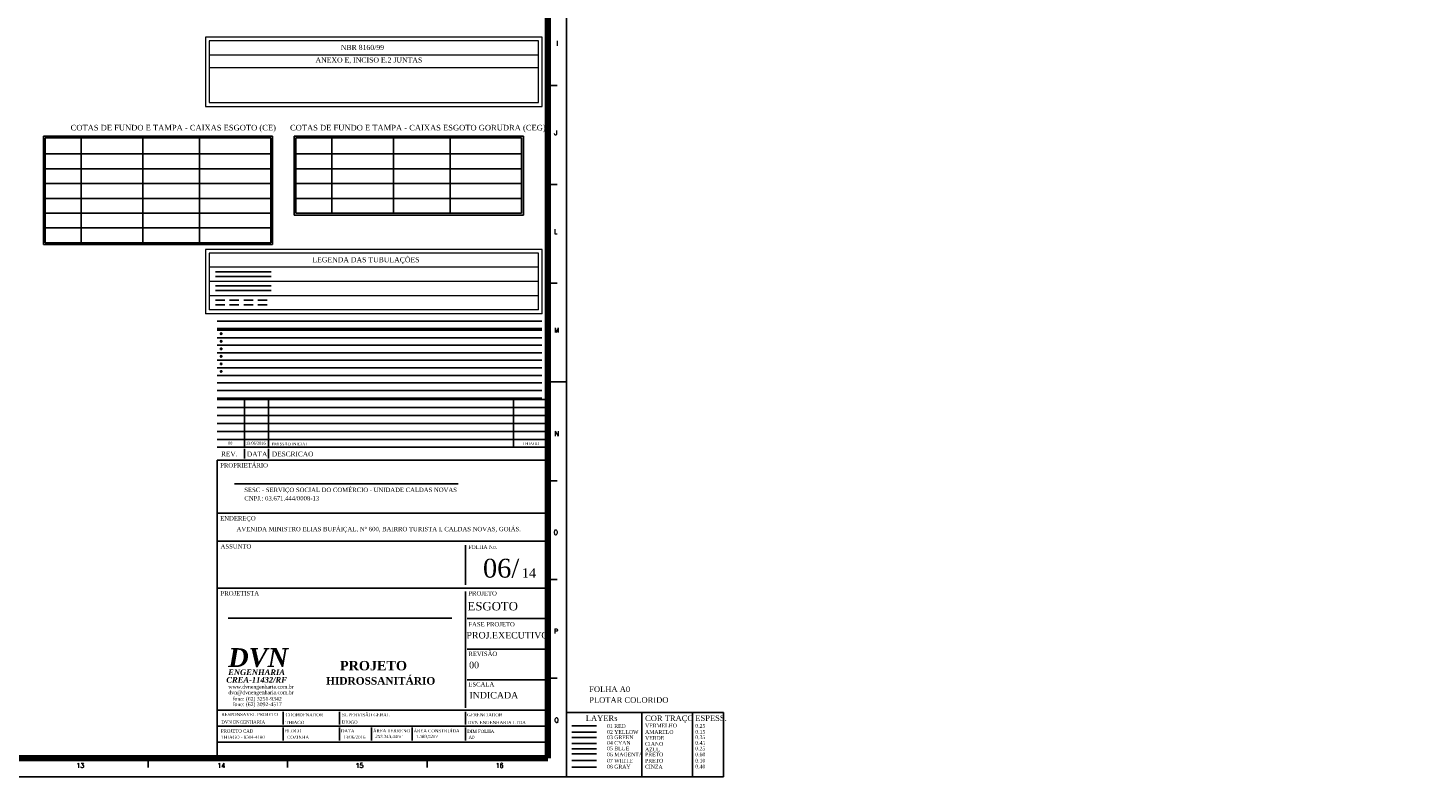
# Model space of a CAD drawing. Header units: millimetres. Extents: x 335 to 739279, y -1 to 84.
# Tile 242 of 244: x 425 to 500, y -1 to 39. Entities that reach past the tile are written whole.
import ezdxf

# ---------------------------------------------------------------- set-up
doc = ezdxf.new("R2010")
doc.units = ezdxf.units.MM
doc.header["$MEASUREMENT"] = 0
doc.linetypes.add('Dashed', pattern=[0.75, 0.5, -0.25])
for name, color, linetype in [('2', 7, 'Continuous'), ('224', 1, 'Continuous'), ('229', 3, 'Continuous'), ('250', 4, 'Continuous'), ('255', 7, 'Continuous'), ('3', 1, 'Continuous'), ('5', 5, 'Continuous'), ('8', 3, 'Continuous'), ('Margem', 4, 'Continuous'), ('Selo', 2, 'Continuous'), ('TEXTO', 7, 'Continuous'), ('TEXTO CARIMBO', 7, 'Continuous')]:
    doc.layers.add(name, color=color, linetype=linetype)
doc.layers.add('Nível 1', color=7, linetype='Continuous', lineweight=5)
doc.layers.add('Textos', color=7, linetype='Continuous', lineweight=5)
doc.styles.add('ROMANS', font='ROMANS')
doc.styles.add('TimesNewRoman', font='times.ttf')
doc.styles.add('TimesNewRomanN', font='timesbd.ttf')
doc.styles.add('TimesNewRomanNI', font='timesbi.ttf')

msp = doc.modelspace()

# ---------------------------------------------------------------- linework, layer by layer
at = {"color": 1}
for p, q in [((438.486, 33.599), (426.286, 33.599)), ((426.286, 33.599), (426.287, 27.818)), ((438.486, 33.599), (438.486, 27.818)), ((451.829, 33.599), (439.629, 33.599)), ((439.629, 33.599), (439.629, 29.394)), ((451.829, 33.599), (451.829, 29.394)), ((426.386, 33.499), (426.386, 27.918)), ((438.386, 33.499), (426.386, 33.499)), ((438.386, 33.499), (438.386, 27.918)), ((439.729, 33.499), (439.728, 29.494)), ((451.729, 33.499), (439.729, 33.499)), ((451.729, 33.499), (451.729, 29.494)), ((451.829, 29.394), (439.629, 29.394)), ((451.729, 29.494), (439.729, 29.494)), ((438.486, 27.818), (426.286, 27.818)), ((438.386, 27.918), (426.386, 27.918)), ((455.725, 2.21), (454.405, 2.21))]:
    msp.add_line(p, q, dxfattribs=at)
at = {"color": 7}
for p, q in [((428.296, 33.499), (428.296, 27.918)), ((431.583, 33.499), (431.583, 27.918)), ((434.601, 33.499), (434.601, 27.918)), ((441.638, 33.499), (441.638, 29.494)), ((444.925, 33.499), (444.925, 29.494)), ((447.943, 33.499), (447.943, 29.494)), ((438.386, 32.646), (426.386, 32.646)), ((451.729, 32.646), (439.729, 32.646)), ((438.386, 31.858), (426.386, 31.858)), ((451.729, 31.858), (439.729, 31.858)), ((438.386, 31.07), (426.386, 31.07)), ((451.729, 31.07), (439.729, 31.07)), ((438.386, 30.282), (426.386, 30.282)), ((451.729, 30.282), (439.729, 30.282)), ((438.386, 29.494), (426.386, 29.494)), ((438.386, 28.706), (426.386, 28.706))]:
    msp.add_line(p, q, dxfattribs=at)
at = {"linetype": 'Continuous'}
for p, q in [((435.535, 22.867), (452.816, 22.867)), ((435.535, 22.465), (452.816, 22.465)), ((435.535, 22.064), (452.816, 22.064)), ((435.535, 21.662), (452.816, 21.662)), ((435.535, 21.26), (452.816, 21.26)), ((435.534, 20.457), (452.816, 20.457)), ((435.535, 20.859), (452.816, 20.859)), ((435.534, 20.056), (452.816, 20.056)), ((435.534, 19.654), (452.816, 19.654))]:
    msp.add_line(p, q, dxfattribs=at)
at = {"color": 6}
for p, q in [((453.134, 16.351), (435.534, 16.351)), ((435.534, 16.351), (435.534, 0.487)), ((453.134, 13.535), (435.534, 13.535)), ((453.134, 12.034), (435.534, 12.034)), ((448.758, 11.818), (448.758, 9.71)), ((453.134, 9.54), (435.534, 9.54)), ((448.758, 9.356), (448.758, 3.176)), ((453.134, 7.915), (448.833, 7.915)), ((453.134, 6.29), (448.833, 6.29)), ((453.134, 4.665), (448.833, 4.665)), ((453.134, 3.04), (435.534, 3.04)), ((439.053, 2.955), (439.053, 2.274)), ((442.039, 2.955), (442.039, 2.274)), ((448.758, 2.955), (448.758, 2.274)), ((453.134, 2.189), (435.534, 2.189)), ((439.053, 2.114), (439.053, 1.433)), ((442.039, 2.114), (442.039, 1.433)), ((443.747, 2.114), (443.747, 1.433)), ((445.908, 2.114), (445.908, 1.433)), ((448.756, 2.114), (448.756, 1.433)), ((453.134, 1.338), (435.534, 1.338)), ((455.725, 0.712), (454.405, 0.712))]:
    msp.add_line(p, q, dxfattribs=at)
at = {"color": 2}
msp.add_line((455.725, 1.88), (454.405, 1.88), dxfattribs=at)
at = {"color": 3}
msp.add_line((455.725, 1.588), (454.405, 1.588), dxfattribs=at)
at = {"color": 4}
msp.add_line((455.725, 1.27), (454.405, 1.27), dxfattribs=at)
at = {"color": 5}
msp.add_line((455.725, 0.979), (454.405, 0.979), dxfattribs=at)
msp.add_line((455.725, 0.369), (454.405, 0.369))
at = {"color": 8}
msp.add_line((455.725, 0.014), (454.405, 0.014), dxfattribs=at)
for centre in [(435.748, 23.079), (435.748, 22.677), (435.748, 22.275), (435.748, 21.874), (435.748, 21.071), (435.748, 21.472)]:
    msp.add_circle(centre, 0.0396)
at = {"layer": '2'}
msp.add_line((435.535, 23.269), (452.816, 23.269), dxfattribs=at)
at = {"layer": '224'}
for p, q in [((453.134, 17.032), (435.534, 17.032)), ((436.994, 16.949), (436.994, 16.438)), ((438.271, 16.949), (438.271, 16.438))]:
    msp.add_line(p, q, dxfattribs=at)
at = {"layer": '255'}
msp.add_line((435.535, 23.74), (452.816, 23.74), dxfattribs=at)
at = {"layer": '3', "color": 1}
for p, q in [((435.447, 26.38), (438.408, 26.38)), ((435.447, 26.127), (438.408, 26.127))]:
    msp.add_line(p, q, dxfattribs=at)
at = {"layer": '3', "color": 5, "linetype": 'Continuous'}
for p, q in [((435.447, 25.624), (438.408, 25.624)), ((435.447, 25.371), (438.408, 25.371))]:
    msp.add_line(p, q, dxfattribs=at)
at = {"layer": '3', "color": 1, "linetype": 'Dashed'}
for p, q in [((435.447, 24.868), (438.408, 24.868)), ((435.447, 24.614), (438.408, 24.614))]:
    msp.add_line(p, q, dxfattribs=at)
at = {"layer": '5', "color": 1}
for p, q in [((453.134, 19.585), (435.534, 19.585)), ((436.994, 19.585), (436.994, 17.032)), ((438.271, 19.585), (438.271, 17.032)), ((451.297, 19.585), (451.297, 17.032)), ((453.134, 19.16), (435.534, 19.16)), ((453.134, 18.734), (435.534, 18.734)), ((453.134, 18.308), (435.534, 18.308)), ((453.134, 17.883), (435.534, 17.883)), ((453.134, 17.457), (435.534, 17.457))]:
    msp.add_line(p, q, dxfattribs=at)
at = {"layer": '8'}
msp.add_line((435.535, 23.349), (452.816, 23.349), dxfattribs=at)
at = {"layer": 'Margem', "color": 1}
for p, q in [((454.134, -0.513), (454.134, 83.587)), ((453.134, 36.281), (453.634, 36.281)), ((453.134, 31.024), (453.634, 31.024)), ((453.134, 25.768), (453.634, 25.768)), ((453.134, 20.512), (454.134, 20.512)), ((453.134, 15.256), (453.634, 15.256)), ((453.134, 9.999), (453.634, 9.999)), ((453.134, 4.743), (453.634, 4.743)), ((431.859, -0.013), (431.859, 0.487)), ((439.284, -0.013), (439.284, 0.487)), ((446.709, -0.013), (446.709, 0.487)), ((335.334, -0.513), (454.134, -0.513))]:
    msp.add_line(p, q, dxfattribs=at)
at = {"layer": 'Margem', "lineweight": 100}
for p, q in [((453.134, 82.587), (453.134, 0.487)), ((453.134, 0.487), (337.834, 0.487))]:
    msp.add_line(p, q, dxfattribs=at)
at = {"layer": 'Nível 1', "color": 7, "linetype": 'Continuous'}
for p, q in [((434.917, 38.863), (434.917, 35.179)), ((452.827, 38.863), (434.917, 38.863)), ((452.827, 35.179), (452.827, 38.863)), ((452.627, 38.663), (435.117, 38.663)), ((435.117, 38.663), (435.117, 35.379)), ((452.627, 35.379), (452.627, 38.663)), ((452.627, 37.907), (435.117, 37.907)), ((452.627, 37.23), (435.117, 37.23)), ((434.917, 35.179), (452.827, 35.179)), ((435.117, 35.379), (452.627, 35.379)), ((434.917, 27.569), (434.917, 24.145)), ((452.827, 27.569), (434.917, 27.569)), ((452.827, 24.145), (452.827, 27.569)), ((452.627, 27.369), (435.117, 27.369)), ((435.117, 27.369), (435.117, 24.345)), ((452.627, 24.345), (452.627, 27.369)), ((452.627, 26.613), (435.117, 26.613)), ((452.627, 25.857), (435.117, 25.857)), ((452.627, 25.101), (435.117, 25.101)), ((452.827, 24.145), (434.917, 24.145)), ((452.627, 24.345), (435.117, 24.345))]:
    msp.add_line(p, q, dxfattribs=at)
at = {"layer": 'Selo', "color": 7}
for p, q in [((448.357, 15.085), (436.45, 15.085)), ((448.031, 7.934), (436.124, 7.934))]:
    msp.add_line(p, q, dxfattribs=at)
at = {"layer": 'TEXTO', "color": 7}
for p, q in [((454.134, 2.92), (462.487, 2.92)), ((454.134, 2.92), (454.134, -0.513)), ((458.143, 2.92), (458.143, -0.513)), ((460.839, 2.92), (460.839, -0.513)), ((462.487, 2.92), (462.487, -0.513)), ((454.134, -0.513), (462.487, -0.513))]:
    msp.add_line(p, q, dxfattribs=at)

# ---------------------------------------------------------------- texts
at = {"layer": '224', "color": 7, "attachment_point": 7, "line_spacing_factor": 0.9, "style": 'TimesNewRoman'}
for s, insert, char_height, width in [('REV.', (435.74, 16.545), 0.2554, 861.50156), ('DATA', (437.121, 16.545), 0.2554, 983.80241), ('DESCRICAO', (438.446, 16.545), 0.2554, 2192.42256), ('PROPRIETÁRIO', (435.695, 15.954), 0.23214, 2543.68561), ('SESC - SERVIÇO SOCIAL DO COMÉRCIO - UNIDADE CALDAS NOVAS', (436.979, 14.575), 0.23214, 1795.76436), ('{\\fTimes New Roman|b0|i0|c186|p18;CNPJ.: 03.671.444/0008-1}3', (436.984, 14.196), 0.23214, 1194.34848), ('ENDEREÇO', (435.695, 13.062), 0.2321, 1908.17474), ('AVENIDA MINISTRO ELIAS BUFÁIÇAL, N%%d 600, BAIRRO TURISTA I, CALDAS NOVAS, GOIÁS.', (436.569, 12.491), 0.23214, 2986.00873), ('ASSUNTO', (435.718, 11.637), 0.2321, 1627.36761), ('PROJETISTA', (435.718, 9.142), 0.2321, 2077.31588), ('PROJETO', (448.903, 9.14), 0.2321, 1589.59824), ('FASE PROJETO', (448.903, 7.498), 0.23214, 2563.39137), ('REVISÃO', (448.903, 5.918), 0.2321, 1497.63801), ('ESCALA', (448.903, 4.298), 0.2321, 1330.13902)]:
    msp.add_mtext(s, dxfattribs=dict(at, insert=insert, char_height=char_height, width=width))
at = {"layer": '229', "color": 7, "attachment_point": 7, "line_spacing_factor": 0.9, "style": 'TimesNewRoman'}
for s, insert, char_height, width in [('ESGOTO', (448.858, 8.347), 0.45, 3260.32635), ('PROJ.EXECUTIVO', (448.801, 6.85), 0.34796, 4262.03598), ('INDICADA', (448.959, 3.661), 0.348, 2337.32247)]:
    msp.add_mtext(s, dxfattribs=dict(at, insert=insert, char_height=char_height, width=width))
at = {"layer": '250', "color": 7, "insert": (448.945, 5.268), "char_height": 0.3483, "width": 543.78523, "attachment_point": 7, "line_spacing_factor": 0.9, "style": 'TimesNewRoman'}
msp.add_mtext('00', dxfattribs=at)
at = {"layer": '5', "color": 7, "attachment_point": 7, "line_spacing_factor": 0.9, "style": 'TimesNewRoman'}
for s, insert, char_height, width in [('00', (436.114, 17.175), 0.1516, 231.77731), ('13/06/2016', (437.063, 17.175), 0.1516, 2085.99579), ('EMISSÃO INICIAL', (438.434, 17.128), 0.15161, 1738.32983), ('THIAGO', (451.787, 17.151), 0.1516, 671.95089), ('RESPONSAVEL PROJETO', (435.755, 2.726), 0.17023, 2994.57224), ('DVN ENGENHARIA', (435.755, 2.322), 0.1702, 2165.28803), ('THIAGO', (439.178, 2.303), 0.1702, 775.32795), ('COORDENADOR', (439.178, 2.707), 0.17023, 1922.48488), ('SUPERVISÃO GERAL', (442.181, 2.707), 0.17023, 2446.79894), ('DIOGO', (442.17, 2.322), 0.1702, 775.32795), ('GERENCIADOR', (448.839, 2.707), 0.17023, 1789.94016), ('DVN ENGENHARIA LTDA', (448.869, 2.299), 0.1702, 2846.77901), ('THIAGO - 8504-4180', (435.735, 1.52), 0.17004, 2138.3099), ('PROJETO CAD', (435.735, 1.846), 0.17023, 1710.17874), ('BLOCO', (439.134, 1.856), 0.1702, 841.01382), ('COZINHA', (439.254, 1.52), 0.17, 2137.13694), ('DATA', (442.12, 1.856), 0.17, 641.61027), ('13/06/2016', (442.24, 1.52), 0.17, 1203.45911), ('ÁREA TERRENO', (443.828, 1.856), 0.17004, 641.61027), ('253.343,44m²', (443.948, 1.52), 0.17004, 1203.45911), ('ÁREA CONSTRUÍDA', (445.989, 1.856), 0.17004, 641.61027), ('1.589,52m²', (446.109, 1.52), 0.17, 1203.45911), ('DIM FOLHA', (448.845, 1.828), 0.1702, 1309.0257), ('A0', (448.912, 1.512), 0.1702, 294.41349)]:
    msp.add_mtext(s, dxfattribs=dict(at, insert=insert, char_height=char_height, width=width))
at = {"layer": 'Margem', "color": 1, "char_height": 0.25, "attachment_point": 8, "line_spacing_factor": 0.798, "style": 'ROMANS'}
for s, insert, width in [('I', (453.62, 38.408), 0.36977), ('J', (453.555, 33.65), 0.66818), ('L', (453.546, 28.392), 0.73953), ('M', (453.602, 23.138), 1.1093), ('N', (453.602, 17.634), 0.9601), ('O', (453.555, 12.382), 1.03146), ('P', (453.567, 7.124), 0.88874), ('Q', (453.596, 2.363), 1.03146), ('13', (428.248, -0.028), 1.47907), ('14', (435.75, -0.031), 1.47907), ('15', (443.109, -0.028), 1.47907), ('16', (450.563, -0.028), 1.47907)]:
    msp.add_mtext(s, dxfattribs=dict(at, insert=insert, width=width))
at = {"layer": 'Selo', "color": 7, "insert": (448.903, 11.62), "char_height": 0.2, "width": 1417.72019, "attachment_point": 7, "line_spacing_factor": 0.798, "style": 'TimesNewRoman'}
msp.add_mtext('FOLHA No.', dxfattribs=at)
at = {"layer": 'Selo', "color": 5, "attachment_point": 8, "line_spacing_factor": 0.798, "style": 'TimesNewRoman'}
for s, insert, char_height, width in [('06/', (450.646, 10.083), 1, 2197.58359), ('14', (452.128, 10.096), 0.5, 1649.36013)]:
    msp.add_mtext(s, dxfattribs=dict(at, insert=insert, char_height=char_height, width=width))
at = {"layer": 'TEXTO CARIMBO', "color": 5, "attachment_point": 7, "line_spacing_factor": 0.9, "style": 'TimesNewRomanN'}
for s, insert, char_height, width in [('PROJETO', (442.069, 5.157), 0.5, 7750.39128), ('HIDROSSANITÁRIO', (441.332, 4.399), 0.4, 3464.46085)]:
    msp.add_mtext(s, dxfattribs=dict(at, insert=insert, char_height=char_height, width=width))
at = {"layer": 'TEXTO CARIMBO', "color": 7, "attachment_point": 7, "line_spacing_factor": 0.9, "style": 'TimesNewRoman'}
for s, insert, char_height, width in [('www.dvnengenharia.com.br', (436.133, 4.122), 0.2, 3191.23888), ('dvn@dvnengenharia.com.br', (436.133, 3.823), 0.2, 3195.34425), ('fone: (62) 3251-9342', (436.358, 3.48), 0.2, 2407.11372), ('FOLHA A0', (455.334, 4.005), 0.3, 128.1604), ('PLOTAR COLORIDO', (455.334, 3.431), 0.3, 248.12373), ('fone: (62) 3092-4517', (436.358, 3.193), 0.2, 2407.11372), ('LAYERs', (455.152, 2.465), 0.3, 99.27551), ('01 RED', (456.285, 2.098), 0.2, 58.52925), ('VERMELHO', (458.307, 2.119), 0.2, 99.85951), ('COR TRAÇO', (458.307, 2.366), 0.3, 151.97091), ('0.25', (460.978, 2.098), 0.2, 31.59), ('ESPESS.', (460.978, 2.465), 0.3, 98.49484), ('02 YELLOW', (456.285, 1.778), 0.2, 98.19226), ('03 GREEN ', (456.285, 1.5), 0.2, 86.96026), ('VERDE', (458.307, 1.464), 0.2, 59.93325), ('AMARELO', (458.307, 1.778), 0.2, 88.89076), ('0.15', (460.978, 1.778), 0.2, 31.59), ('0.35', (460.978, 1.5), 0.2, 31.59), ('04 CYAN   ', (456.285, 1.201), 0.2, 86.96026), ('05 BLUE  ', (456.285, 0.902), 0.2, 78.4485), ('06 MAGENTA', (456.285, 0.582), 0.2, 112.40776), ('AZUL', (458.307, 0.849), 0.2, 47.9115), ('CIANO', (458.307, 1.15), 0.2, 56.94975), ('PRETO', (458.307, 0.582), 0.2, 56.94975), ('0.45', (460.978, 1.201), 0.2, 31.59), ('0.25', (460.978, 0.902), 0.2, 31.59), ('0.60', (460.978, 0.582), 0.2, 31.59), ('07 WHITE  ', (456.285, 0.249), 0.2, 89.15401), ('08 GRAY', (456.285, -0.066), 0.2, 73.5345), ('CINZA', (458.307, -0.066), 0.2, 54.9315), ('PRETO', (458.307, 0.249), 0.2, 56.94975), ('0.10', (460.978, 0.249), 0.2, 31.59), ('0.40', (460.978, -0.066), 0.2, 31.59)]:
    msp.add_mtext(s, dxfattribs=dict(at, insert=insert, char_height=char_height, width=width))
at = {"layer": 'Textos', "line_spacing_factor": 0.9}
for s, insert, char_height, width, attachment_point, style in [('NBR 8160/99', (442.115, 38.176), 0.27, 1845.248, 7, 'TimesNewRoman'), ('ANEXO E, INCISO E.2 JUNTAS', (440.769, 37.447), 0.27, 4333.568, 7, 'TimesNewRoman'), ('COTAS DE FUNDO E TAMPA - CAIXAS ESGOTO (CE)', (427.738, 33.798), 0.3, 67.81386, 7, 'TimesNewRoman'), ('COTAS DE FUNDO E TAMPA - CAIXAS ESGOTO GORUDRA (CEG)', (439.411, 33.798), 0.3, 67.81386, 7, 'TimesNewRoman'), ('LEGENDA DAS TUBULAÇÕES', (440.601, 26.793), 0.27, 1845.248, 7, 'TimesNewRoman'), ('CREA-11432/RF', (437.633, 4.503), 0.3, 3029.6047, 8, 'TimesNewRomanNI')]:
    msp.add_mtext(s, dxfattribs=dict(at, insert=insert, char_height=char_height, width=width, attachment_point=attachment_point, style=style))
at = {"layer": 'Textos', "color": 3, "attachment_point": 8, "line_spacing_factor": 0.9, "style": 'TimesNewRomanNI'}
for s, insert, char_height, width in [('DVN', (437.716, 5.321), 1, 3466.85891), ('ENGENHARIA', (437.633, 4.91), 0.3, 2834.8148)]:
    msp.add_mtext(s, dxfattribs=dict(at, insert=insert, char_height=char_height, width=width))

doc.saveas('drawing.dxf')
